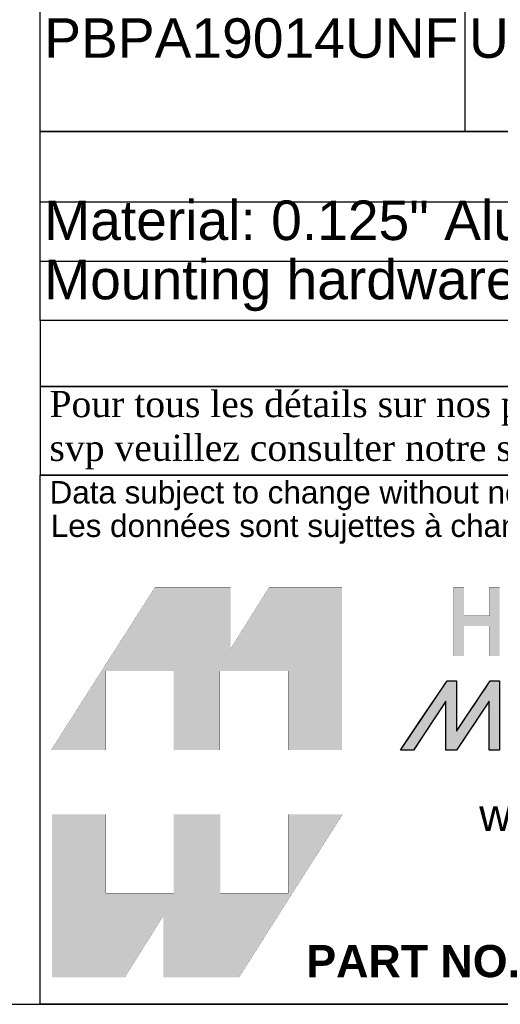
# Model space of a CAD drawing. Header units: inches. Extents: x 0 to 80, y 0 to 59.8.
# Tile 2 of 11: x 62.6 to 69.9, y 0 to 14.9. Entities that reach past the tile are written whole.
import ezdxf
from ezdxf.enums import TextEntityAlignment as Align

# ---------------------------------------------------------------- set-up
doc = ezdxf.new("R2010")
doc.units = ezdxf.units.IN
doc.header["$MEASUREMENT"] = 0
doc.layers.add('Default', color=7, linetype='Continuous')
doc.styles.add('SEACAD_Arial', font='arial.ttf')

# ---------------------------------------------------------------- blocks, each defined once
blk = doc.blocks.new('SE')
at = {"color": 7, "linetype": 'Continuous'}
blk.add_line((69.314, 15.747), (69.314, 13.247), dxfattribs=at)
blk.add_lwpolyline([(62.864, 13.247), (62.864, 26.812), (79.995, 26.812), (79.995, 13.247), (62.864, 13.247)], dxfattribs=at)
at = {"color": 7, "linetype": 'Continuous', "style": 'SEACAD_Arial'}
for s, p in [('PBPA19014UNF', (62.927, 14.967)), ('UNFINISHED', (69.377, 14.967))]:
    blk.add_text(s, height=0.6, dxfattribs=at).set_placement(p, align=Align.TOP_LEFT)
blk = doc.blocks.new('SE1')
at = {"color": 7, "linetype": 'Continuous'}
for p, q in [((62.864, 12.182), (80.003, 12.182)), ((62.864, 11.282), (80.003, 11.282))]:
    blk.add_line(p, q, dxfattribs=at)
blk.add_lwpolyline([(62.864, 10.382), (62.864, 13.247), (80.003, 13.247), (80.003, 10.382), (62.864, 10.382)], dxfattribs=at)
at = {"color": 7, "linetype": 'Continuous', "style": 'SEACAD_Arial'}
for s, p in [('Material: 0.125" Aluminum', (62.927, 12.201)), ('Mounting hardware not included.', (62.927, 11.301))]:
    blk.add_text(s, height=0.6, dxfattribs=at).set_placement(p, align=Align.TOP_LEFT)
blk = doc.blocks.new('block_2')
at = {"layer": 'Default', "linetype": 'Continuous'}
blk.add_hatch(color=7, dxfattribs=at).paths.add_polyline_path([(-0.8327, 0.0667), (-0.8327, 0.0841), (-0.8327, 0.1076), (-0.8327, 0.1345), (-0.8327, 0.1621), (-0.8327, 0.1875), (-0.8327, 0.2079), (-0.8327, 0.2206), (-0.8328, 0.2234), (-0.8344, 0.2234), (-0.8377, 0.2234), (-0.8421, 0.2234), (-0.8471, 0.2234), (-0.8522, 0.2234), (-0.857, 0.2234), (-0.8609, 0.2234), (-0.8647, 0.2195), (-0.8786, 0.1989), (-0.901, 0.1657), (-0.9282, 0.1254), (-0.9562, 0.0838), (-0.9813, 0.0466), (-0.9996, 0.0194), (-1.0073, 0.008), (-1.0057, 0.0079), (-1.0009, 0.0079), (-0.9941, 0.0079), (-0.9863, 0.0079), (-0.9785, 0.0079), (-0.9719, 0.0079), (-0.9676, 0.0079), (-0.9662, 0.0083), (-0.9595, 0.0184), (-0.9459, 0.0389), (-0.9281, 0.0659), (-0.9086, 0.0953), (-0.8901, 0.1233), (-0.8753, 0.1456), (-0.8668, 0.1584), (-0.8657, 0.1579), (-0.8657, 0.1442), (-0.8657, 0.1213), (-0.8657, 0.0931), (-0.8657, 0.0637), (-0.8657, 0.037), (-0.8657, 0.0172), (-0.8657, 0.0081), (-0.8646, 0.0079), (-0.8609, 0.0079), (-0.8555, 0.0079), (-0.8492, 0.0079), (-0.8429, 0.0079), (-0.8375, 0.0079), (-0.8338, 0.0079), (-0.8326, 0.0081), (-0.8265, 0.0172), (-0.8132, 0.037), (-0.7954, 0.0637), (-0.7758, 0.0931), (-0.7569, 0.1213), (-0.7416, 0.1442), (-0.7324, 0.1579), (-0.731, 0.1584), (-0.731, 0.1456), (-0.731, 0.1233), (-0.731, 0.0953), (-0.731, 0.0659), (-0.731, 0.0389), (-0.731, 0.0184), (-0.731, 0.0083), (-0.7301, 0.0079), (-0.7266, 0.0079), (-0.7214, 0.0079), (-0.7152, 0.0079), (-0.709, 0.0079), (-0.7035, 0.0079), (-0.6998, 0.0079), (-0.6985, 0.008), (-0.6985, 0.0194), (-0.6985, 0.0466), (-0.6985, 0.0838), (-0.6985, 0.1254), (-0.6985, 0.1657), (-0.6985, 0.1989), (-0.6985, 0.2195), (-0.6987, 0.2234), (-0.701, 0.2234), (-0.7052, 0.2234), (-0.7105, 0.2234), (-0.7162, 0.2234), (-0.7215, 0.2234), (-0.7256, 0.2234), (-0.7277, 0.2234), (-0.7302, 0.2199), (-0.7408, 0.204), (-0.7574, 0.1793), (-0.7771, 0.1498), (-0.7973, 0.1196), (-0.8151, 0.093), (-0.8278, 0.0739)])
at = {"layer": 'Default', "color": 7, "linetype": 'Continuous'}
blk.add_lwpolyline([(-0.8327, 0.0667), (-0.8278, 0.0739), (-0.8151, 0.093), (-0.7973, 0.1196), (-0.7771, 0.1498), (-0.7574, 0.1793), (-0.7408, 0.204), (-0.7302, 0.2199), (-0.7277, 0.2234), (-0.7256, 0.2234), (-0.7215, 0.2234), (-0.7162, 0.2234), (-0.7105, 0.2234), (-0.7052, 0.2234), (-0.701, 0.2234), (-0.6987, 0.2234), (-0.6985, 0.2195), (-0.6985, 0.1989), (-0.6985, 0.1657), (-0.6985, 0.1254), (-0.6985, 0.0838), (-0.6985, 0.0466), (-0.6985, 0.0194), (-0.6985, 0.008), (-0.6998, 0.0079), (-0.7035, 0.0079), (-0.709, 0.0079), (-0.7152, 0.0079), (-0.7214, 0.0079), (-0.7266, 0.0079), (-0.7301, 0.0079), (-0.731, 0.0083), (-0.731, 0.0184), (-0.731, 0.0389), (-0.731, 0.0659), (-0.731, 0.0953), (-0.731, 0.1233), (-0.731, 0.1456), (-0.731, 0.1584), (-0.7324, 0.1579), (-0.7416, 0.1442), (-0.7569, 0.1213), (-0.7758, 0.0931), (-0.7954, 0.0637), (-0.8132, 0.037), (-0.8265, 0.0172), (-0.8326, 0.0081), (-0.8338, 0.0079), (-0.8375, 0.0079), (-0.8429, 0.0079), (-0.8492, 0.0079), (-0.8555, 0.0079), (-0.8609, 0.0079), (-0.8646, 0.0079), (-0.8657, 0.0081), (-0.8657, 0.0172), (-0.8657, 0.037), (-0.8657, 0.0637), (-0.8657, 0.0931), (-0.8657, 0.1213), (-0.8657, 0.1442), (-0.8657, 0.1579), (-0.8668, 0.1584), (-0.8753, 0.1456), (-0.8901, 0.1233), (-0.9086, 0.0953), (-0.9281, 0.0659), (-0.9459, 0.0389), (-0.9595, 0.0184), (-0.9662, 0.0083), (-0.9676, 0.0079), (-0.9719, 0.0079), (-0.9785, 0.0079), (-0.9863, 0.0079), (-0.9941, 0.0079), (-1.0009, 0.0079), (-1.0057, 0.0079), (-1.0073, 0.008), (-0.9996, 0.0194), (-0.9813, 0.0466), (-0.9562, 0.0838), (-0.9282, 0.1254), (-0.901, 0.1657), (-0.8786, 0.1989), (-0.8647, 0.2195), (-0.8609, 0.2234), (-0.857, 0.2234), (-0.8522, 0.2234), (-0.8471, 0.2234), (-0.8421, 0.2234), (-0.8377, 0.2234), (-0.8344, 0.2234), (-0.8328, 0.2234), (-0.8327, 0.2206), (-0.8327, 0.2079), (-0.8327, 0.1875), (-0.8327, 0.1621), (-0.8327, 0.1345), (-0.8327, 0.1076), (-0.8327, 0.0841), (-0.8327, 0.0667)], close=True, dxfattribs=at)
for points in [[(-1.0073, 0.0079), (-1.0073, 0.0079), (-0.8621, 0.2234), (-0.8621, 0.2234)], [(-0.8621, 0.2234), (-0.855, 0.2234), (-0.8327, 0.2234), (-0.8327, 0.2234)], [(-0.8327, 0.0667), (-0.8327, 0.0667), (-0.7278, 0.2234), (-0.7278, 0.2234)], [(-0.8327, 0.2234), (-0.8327, 0.2234), (-0.8327, 0.1009), (-0.8327, 0.0667)], [(-0.7278, 0.2234), (-0.7278, 0.2234), (-0.6985, 0.2234), (-0.6985, 0.2234)], [(-0.6985, 0.2234), (-0.6985, 0.2234), (-0.6985, 0.0079), (-0.6985, 0.0079)], [(-0.8657, 0.16), (-0.8657, 0.16), (-0.9664, 0.0079), (-0.9664, 0.0079)], [(-0.8657, 0.0079), (-0.8657, 0.0079), (-0.8657, 0.16), (-0.8657, 0.16)], [(-0.731, 0.16), (-0.731, 0.16), (-0.8327, 0.0079), (-0.8327, 0.0079)], [(-0.731, 0.0079), (-0.731, 0.0079), (-0.731, 0.16), (-0.731, 0.16)], [(-0.9664, 0.0079), (-0.9664, 0.0079), (-1.0073, 0.0079), (-1.0073, 0.0079)], [(-0.8327, 0.0079), (-0.8327, 0.0079), (-0.8657, 0.0079), (-0.8657, 0.0079)], [(-0.6985, 0.0079), (-0.6985, 0.0079), (-0.731, 0.0079), (-0.731, 0.0079)]]:
    blk.add_open_spline(points, degree=3, dxfattribs=at)
blk = doc.blocks.new('Block1')
at = {"layer": 'Default', "linetype": 'Continuous'}
for points in [[(-0.0026, 0.7074), (0.1678, 0.7074), (0.1678, 0.9533), (0.3791, 0.9533), (0.3791, 0.7074), (0.5228, 0.7074), (0.5228, 0.9533), (0.7357, 0.9533), (0.7357, 0.7074), (0.9035, 0.7074), (0.9035, 1.2145), (0.6765, 1.2145), (0.5564, 1.0231), (0.5564, 1.2145), (0.3209, 1.2145)], [(1.3629, 1.2145), (1.3629, 1.1253), (1.2832, 1.1253), (1.2832, 1.2145), (1.2517, 1.2145), (1.2517, 1.0005), (1.2832, 1.0005), (1.2832, 1.0939), (1.3629, 1.0939), (1.3629, 1.0939), (1.3629, 1.0005), (1.3943, 1.0005), (1.3943, 1.2145)], [(0.9056, 0.5076), (0.7357, 0.5076), (0.7357, 0.2617), (0.5244, 0.2617), (0.5244, 0.5076), (0.3791, 0.5076), (0.3791, 0.2617), (0.1678, 0.2617), (0.1678, 0.5076), (0, 0.5076), (0, 0), (0.2271, 0), (0.3471, 0.1914), (0.3471, 0), (0.5826, 0)]]:
    blk.add_hatch(color=7, dxfattribs=at).paths.add_polyline_path(points)
at = {"layer": 'Default', "color": 7, "linetype": 'Continuous', "const_width": 0.00035}
for points in [[(-0.0026, 0.7074), (0.3209, 1.2145), (0.5564, 1.2145), (0.5564, 1.0231), (0.6765, 1.2145), (0.9035, 1.2145), (0.9035, 0.7074), (0.7357, 0.7074), (0.7357, 0.9533), (0.5228, 0.9533), (0.5228, 0.7074), (0.3791, 0.7074), (0.3791, 0.9533), (0.1678, 0.9533), (0.1678, 0.7074), (-0.0026, 0.7074)], [(1.3629, 1.2145), (1.3629, 1.1253), (1.2832, 1.1253), (1.2832, 1.2145), (1.2517, 1.2145), (1.2517, 1.0005), (1.2832, 1.0005), (1.2832, 1.0939), (1.3629, 1.0939), (1.3629, 1.0939), (1.3629, 1.0005), (1.3943, 1.0005), (1.3943, 1.2145), (1.3629, 1.2145)], [(0.9056, 0.5076), (0.5826, 0), (0.3471, 0), (0.3471, 0.1914), (0.2271, 0), (0, 0), (0, 0.5076), (0.1678, 0.5076), (0.1678, 0.2617), (0.3791, 0.2617), (0.3791, 0.5076), (0.5244, 0.5076), (0.5244, 0.2617), (0.7357, 0.2617), (0.7357, 0.5076), (0.9056, 0.5076)]]:
    blk.add_lwpolyline(points, close=True, dxfattribs=at)
at = {"layer": 'Default', "color": 7}
blk.add_blockref('block_2', (2.0929, 0.6996), dxfattribs=at)
blk = doc.blocks.new('Block13')
at = {"layer": 'Default', "color": 7, "linetype": 'Continuous'}
for p, q in [((0, 0), (0, 1.6479)), ((0, 1.6479), (3.5155, 1.6479)), ((3.5155, 0), (0, 0))]:
    blk.add_line(p, q, dxfattribs=at)
at = {"layer": 'Default', "color": 7}
blk.add_blockref('Block1', (0.0371, 0.0841), dxfattribs=at)
at = {"layer": 'Default', "attachment_point": 1}
for s, insert, char_height, width in [('{\\fArial|b0||i0||c0|p34;\\C7;\\W1.;\\T1.;Data subject to change without notice. Isometric drawing not to scale.}', (0.0298, 1.6292), 0.07, 3.486391), ('{\\fArial|b0||i0||c0|p34;\\C7;\\W1.;\\T1.;Les données sont sujettes à changement sans préavis.}', (0.0334, 1.525), 0.07, 3.235631), ('{\\fArial|b0||i0||c0|p34;\\C7;\\W1.;www.hammondmfg.com}', (1.3679, 0.6396), 0.1, 1.572281), ('{\\fArial|b1||i0||c0|p34;\\C7;\\W1.;PART NO. \\P}', (0.8294, 0.1844), 0.1, 0.655523)]:
    blk.add_mtext(s, dxfattribs=dict(at, insert=insert, char_height=char_height, width=width))
blk = doc.blocks.new('Block11')
at = {"layer": 'Default', "color": 7}
blk.add_blockref('Block13', (0, 0), dxfattribs=at)
blk = doc.blocks.new('Block10')
at = {"layer": 'Default', "color": 7}
blk.add_blockref('Block11', (0, 0), dxfattribs=at)
blk = doc.blocks.new('Block2')
at = {"layer": 'Default', "color": 7, "linetype": 'Continuous'}
blk.add_line((-52.744, 0), (-0.012, 0), dxfattribs=at)
at = {"layer": 'Default', "color": 7, "xscale": 15, "yscale": 15, "zscale": 15}
blk.add_blockref('Block10', (-52.744, 0), dxfattribs=at)
blk = doc.blocks.new('Block222')
at = {"layer": 'Default', "color": 7}
blk.add_blockref('Block2', (106.578, -49.503), dxfattribs=at)

msp = doc.modelspace()

# ---------------------------------------------------------------- linework, layer by layer
at = {"layer": 'Default', "color": 7, "linetype": 'Continuous'}
msp.add_line((0, 0), (80, 0), dxfattribs=at)
for points in [[(62.864, 10.382), (62.864, 9.379), (80, 9.379), (80, 10.382), (62.864, 10.382)], [(62.864, 9.378), (62.864, 8.037), (79.994, 8.037), (79.994, 9.378), (62.864, 9.378)]]:
    msp.add_lwpolyline(points, dxfattribs=at)

# ---------------------------------------------------------------- block references
for name in ['SE', 'SE1']:
    msp.add_blockref(name, (0, 0))
at = {"layer": 'Default', "color": 7, "xscale": 0.325, "yscale": 0.325, "zscale": 0.325}
msp.add_blockref('Block222', (45.368, 16.089), dxfattribs=at)

# ---------------------------------------------------------------- texts
at = {"layer": 'Default', "insert": (62.857, 8.714), "char_height": 0.3985, "width": 17.30113, "attachment_point": 4}
msp.add_mtext('{\\fTimes New Roman|b0||i0||c0|p34;\\C7;\\W1.; Pour tous les détails sur nos produits, \\P}{\\fTimes New Roman|b0||i0||c0|p34;\\C7;\\W1.; svp veuillez consulter notre site www.hammondmfg.com                      }', dxfattribs=at)

doc.saveas('drawing.dxf')
